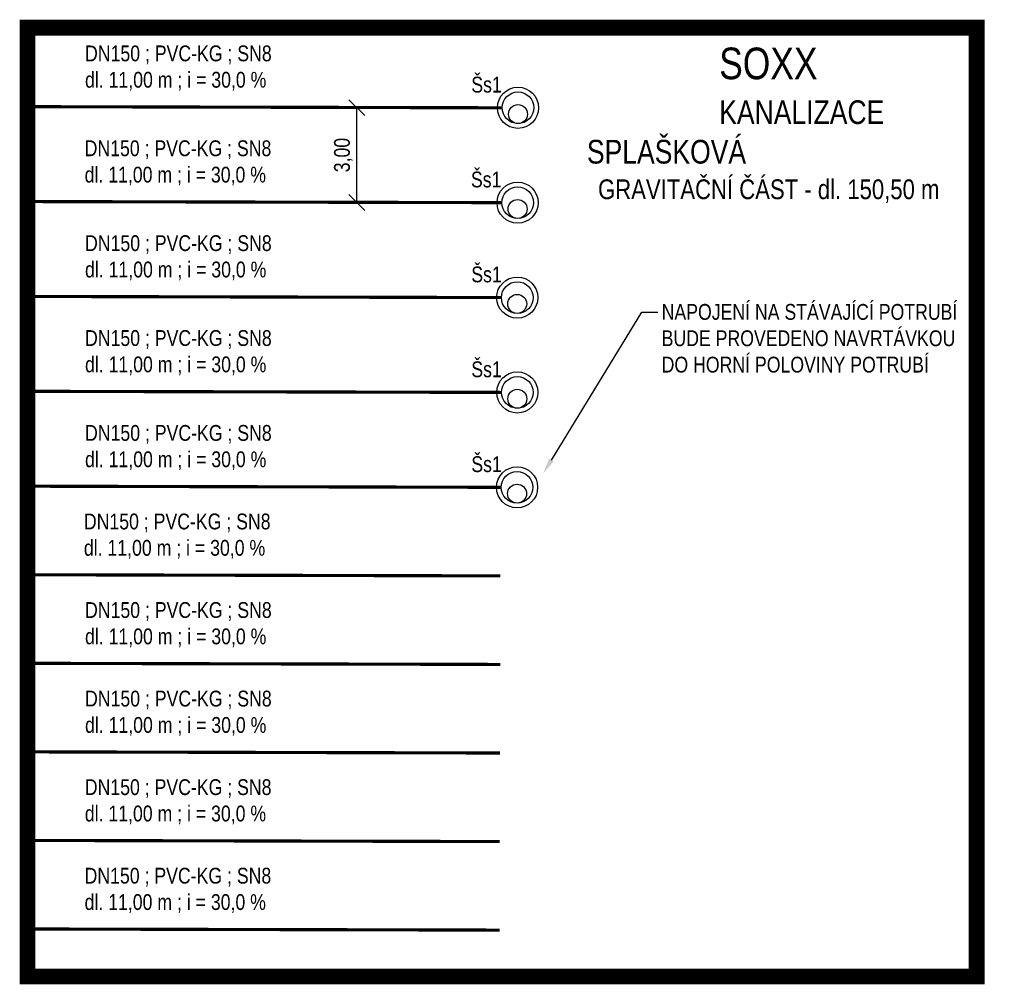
# Model space of a CAD drawing. Extents: x -746886 to -745655, y -1022349 to -1021948.
# Tile 2 of 2: x -745985 to -745954, y -1022349 to -1022319. Entities that reach past the tile are written whole.
import ezdxf
from ezdxf import colors
from ezdxf.entities.mleader import LeaderData, LeaderLine
from ezdxf.math import Vec2, Vec3

# ---------------------------------------------------------------- set-up
doc = ezdxf.new("R2010")
doc.units = 0
doc.header["$PDMODE"] = 3
doc.header["$PDSIZE"] = 2
doc.layers.get('Defpoints').update_dxf_attribs({"color": 6, "lineweight": 5})
for name, color, linetype in [('TP_01_Koty', 7, 'Continuous'), ('TP_03_KS-Popis potrubí', 20, 'Continuous'), ('TP_03_KS-Popis poznámka', 20, 'Continuous'), ('TP_03_KS-Popis stoky', 20, 'Continuous'), ('TP_03_KS-Popis šachet', 20, 'Continuous'), ('TP_03_KS-Potrubí nové', 20, 'KANVSVO'), ('TP_03_KS-Šachty', 20, 'Continuous'), ('TP_04_KD-Popis potrubí', 106, 'Continuous'), ('TP_04_KD-Popis šachet', 106, 'Continuous'), ('TP_04_KD-Potrubí nové', 106, 'KANVDVO'), ('TP_04_KD-Šachty', 106, 'Continuous'), ('TP_05_KO-Popis potrubí', 190, 'Continuous'), ('TP_05_KO-Popis šachet', 190, 'Continuous'), ('TP_05_KO-Potrubí nové', 190, 'KANVOSO'), ('TP_05_KO-Šachty', 190, 'Continuous'), ('TP_06_KT-Popis potrubí', 14, 'Continuous'), ('TP_06_KT-Popis šachet', 14, 'Continuous'), ('TP_06_KT-Potrubí nové', 14, 'KANVSVO'), ('TP_06_KT-Šachty', 14, 'Continuous'), ('TP_07_KJ-Popis potrubí', 38, 'Continuous'), ('TP_07_KJ-Popis šachet', 38, 'Continuous'), ('TP_07_KJ-Potrubí nové', 38, 'KANVDSVO'), ('TP_07_KJ-Šachty', 38, 'Continuous'), ('TP_08_PIVO-Popis potrubí', 170, 'Continuous'), ('TP_08_PIVO-Potrubí nové', 170, 'VODVPITO'), ('TP_09_POVO-Popis potrubí', 140, 'Continuous'), ('TP_09_POVO-Potrubí nové', 140, 'VODVBRDO'), ('TP_10_UŽVO-Popis potrubí', 153, 'Continuous'), ('TP_10_UŽVO-Potrubí nové', 153, 'VODVUZITO'), ('TP_11_PLYN-NTL-Popis potrubí', 3, 'Continuous'), ('TP_11_PLYN-NTL-Potrubí nové', 3, 'PLVNTO'), ('TP_12_PLYN-STL-Popis potrubí', 20, 'Continuous'), ('TP_12_PLYN-STL-Potrubí nové', 20, 'PLVSTO')]:
    doc.layers.add(name, color=color, linetype=linetype)
doc.styles.add('TPkoty', font='arial.ttf', dxfattribs={"width": 0.8, "height": 2})
doc.styles.add('TPpoznámky', font='arial.ttf', dxfattribs={"width": 0.8, "height": 2})
doc.styles.add('TPtext', font='arial.ttf', dxfattribs={"width": 0.8, "height": 2})
doc.linetypes.add('KANVDSVO', pattern='A,7,-6.5,[7,civil.shx,S=1,R=0,X=0,Y=0],-6.5', length=20)
doc.linetypes.add('KANVDVO', pattern='A,7,-6.5,[8,civil.shx,S=1,R=0,X=0,Y=0],-6.5', length=20)
doc.linetypes.add('KANVOSO', pattern='A,7,-6.5,[11,civil.shx,S=1,R=0,X=0,Y=0],-6.5', length=20)
doc.linetypes.add('KANVSVO', pattern='A,7,-6.5,[9,civil.shx,S=1,R=0,X=0,Y=0],-6.5', length=20)
doc.linetypes.add('PLVNTO', pattern='A,7,-6.5,[14,civil.shx,S=1,R=0,X=0,Y=0],-6.5', length=20)
doc.linetypes.add('PLVSTO', pattern='A,7,-6.5,[15,civil.shx,S=1,R=0,X=0,Y=0],-6.5', length=20)
doc.linetypes.add('VODVBRDO', pattern='A,7,-6.5,[3,civil.shx,S=1,R=0,X=0,Y=0],-6.5', length=20)
doc.linetypes.add('VODVPITO', pattern='A,7,-6.5,[2,civil.shx,S=1,R=0,X=0,Y=0],-6.5', length=20)
doc.linetypes.add('VODVUZITO', pattern='A,7,-6.5,[1,civil.shx,S=1,R=0,X=0,Y=0],-6.5', length=20)
doc.dimstyles.new('TPM', dxfattribs={"dimscale": 0, "dimtxt": 2, "dimasz": 2, "dimexe": 1, "dimexo": 1, "dimgap": 0.5, "dimtad": 1, "dimzin": 1, "dimtxsty": 'TPkoty', "dimblk": 'OBLIQUE', "dimcen": 2.5, "dimclrd": 256, "dimclre": 256, "dimclrt": 256, "dimazin": 0, "dimtfac": 1, "dimtmove": 1, "dimatfit": 3, "dimfxl": 5, "dimtfillclr": 256, "dimarcsym": 0})

# ---------------------------------------------------------------- blocks, each defined once
blk = doc.blocks.new('_Oblique')
at = {"color": 0, "linetype": 'ByBlock', "lineweight": -2}
blk.add_line((-0.5, -0.5), (0.5, 0.5), dxfattribs=at)
blk = doc.blocks.new('*D3')
at = {"layer": 'Defpoints', "color": 0, "transparency": 16777216}
for p in [(-745974.462, -1022321.686), (-745972.101, -1022321.686), (-745972.101, -1022324.685)]:
    blk.add_point(p, dxfattribs=at)
at = {"layer": 'TP_01_Koty', "lineweight": -2, "transparency": 16777216}
for p, q in [((-745972.351, -1022321.686), (-745974.712, -1022321.686)), ((-745974.462, -1022324.685), (-745974.462, -1022321.686)), ((-745972.351, -1022324.685), (-745974.712, -1022324.685))]:
    blk.add_line(p, q, dxfattribs=at)
at = {"layer": 'TP_01_Koty', "lineweight": -2, "transparency": 16777216, "xscale": 0.5, "yscale": 0.5, "zscale": 0.5}
for p, rotation in [((-745974.462, -1022321.686), 90), ((-745974.462, -1022324.685), 270)]:
    blk.add_blockref('_Oblique', p, dxfattribs=dict(at, rotation=rotation))
at = {"layer": 'TP_01_Koty', "transparency": 16777216, "insert": (-745974.888, -1022323.185), "char_height": 0.5, "attachment_point": 5, "rotation": 90, "style": 'TPkoty'}
blk.add_mtext('3,00', dxfattribs=at)
blk = doc.blocks.new('KS_Sachta')
at = {"layer": 'TP_03_KS-Šachty'}
for centre, radius in [((0, 0), 0.65), ((0, 0), 0.5), ((0, -0.2), 0.3)]:
    blk.add_circle(centre, radius, dxfattribs=at)
blk = doc.blocks.new('KD_Sachta')
at = {"layer": 'TP_04_KD-Šachty'}
for centre, radius in [((0, 0), 0.65), ((0, 0), 0.5), ((0, -0.2), 0.3)]:
    blk.add_circle(centre, radius, dxfattribs=at)
blk = doc.blocks.new('KO_Sachta')
at = {"layer": 'TP_05_KO-Šachty'}
for centre, radius in [((0, 0), 0.65), ((0, 0), 0.5), ((0, -0.2), 0.3)]:
    blk.add_circle(centre, radius, dxfattribs=at)
blk = doc.blocks.new('KT_Sachta')
at = {"layer": 'TP_06_KT-Šachty'}
for centre, radius in [((0, 0), 0.65), ((0, 0), 0.5), ((0, -0.2), 0.3)]:
    blk.add_circle(centre, radius, dxfattribs=at)
blk = doc.blocks.new('KJ_Sachta')
at = {"layer": 'TP_07_KJ-Šachty'}
for centre, radius in [((0, 0), 0.65), ((0, 0), 0.5), ((0, -0.2), 0.3)]:
    blk.add_circle(centre, radius, dxfattribs=at)

msp = doc.modelspace()

# ---------------------------------------------------------------- linework, layer by layer
at = {"layer": 'Defpoints', "const_width": 0.5}
msp.add_lwpolyline([(-745984.87, -1022349.155), (-745954.87, -1022349.155), (-745954.87, -1022319.155), (-745984.87, -1022319.155), (-745984.87, -1022349.155)], dxfattribs=at)
at = {"layer": 'TP_03_KS-Potrubí nové', "const_width": 0.1}
msp.add_lwpolyline([(-745984.87, -1022321.655), (-745969.87, -1022321.691)], dxfattribs=at)
at = {"layer": 'TP_04_KD-Potrubí nové', "const_width": 0.1}
msp.add_lwpolyline([(-745984.882, -1022324.655), (-745969.882, -1022324.69)], dxfattribs=at)
at = {"layer": 'TP_05_KO-Potrubí nové', "const_width": 0.1}
msp.add_lwpolyline([(-745984.894, -1022327.655), (-745969.894, -1022327.691)], dxfattribs=at)
at = {"layer": 'TP_06_KT-Potrubí nové', "const_width": 0.1}
msp.add_lwpolyline([(-745984.906, -1022330.655), (-745969.891, -1022330.69)], dxfattribs=at)
at = {"layer": 'TP_07_KJ-Potrubí nové', "const_width": 0.1}
msp.add_lwpolyline([(-745984.918, -1022333.655), (-745969.899, -1022333.691)], dxfattribs=at)
at = {"layer": 'TP_08_PIVO-Potrubí nové', "const_width": 0.1}
msp.add_lwpolyline([(-745984.925, -1022336.455), (-745969.925, -1022336.491)], dxfattribs=at)
at = {"layer": 'TP_09_POVO-Potrubí nové', "const_width": 0.1}
msp.add_lwpolyline([(-745984.932, -1022339.255), (-745969.932, -1022339.291)], dxfattribs=at)
at = {"layer": 'TP_10_UŽVO-Potrubí nové', "const_width": 0.1}
msp.add_lwpolyline([(-745984.939, -1022342.055), (-745969.94, -1022342.091)], dxfattribs=at)
at = {"layer": 'TP_11_PLYN-NTL-Potrubí nové', "const_width": 0.1}
msp.add_lwpolyline([(-745984.947, -1022344.855), (-745969.947, -1022344.891)], dxfattribs=at)
at = {"layer": 'TP_12_PLYN-STL-Potrubí nové', "const_width": 0.1}
msp.add_lwpolyline([(-745984.954, -1022347.655), (-745969.954, -1022347.691)], dxfattribs=at)

# ---------------------------------------------------------------- dimensions: what is measured, and where the dimension line sits
at = {"layer": 'TP_01_Koty'}
dim = msp.add_linear_dim(base=(-745974.462, -1022321.686), p1=(-745972.101, -1022324.685), p2=(-745972.101, -1022321.686), angle=90, dimstyle='TPM', override={"dimscale": 0, "dimtix": 0, "dimtofl": 1, "dimtmove": 1, "dimatfit": 3}, dxfattribs=at)
dim.commit()
dim.dimension.update_dxf_attribs({"geometry": '*D3', "text_midpoint": (-745974.888, -1022323.185)})

# ---------------------------------------------------------------- next in the draw order: texts
at = {"layer": 'TP_03_KS-Popis potrubí', "insert": (-745983.054, -1022321.147), "char_height": 0.5, "attachment_point": 7, "style": 'TPtext', "bg_fill": 3, "box_fill_scale": 1, "bg_fill_color": 256, "bg_fill_transparency": 0}
msp.add_mtext_dynamic_manual_height_columns('DN150 ; PVC-KG ; SN8\\Pdl. 11,00 m ; i = 30,0 %', width=7.08643, gutter_width=1.25, heights=[0], dxfattribs=at)
at = {"layer": 'TP_03_KS-Popis stoky', "insert": (-745967.191, -1022319.787), "char_height": 0.5, "attachment_point": 1, "style": 'TPtext', "bg_fill": 3, "box_fill_scale": 1, "bg_fill_color": 256, "bg_fill_transparency": 0}
msp.add_mtext_dynamic_manual_height_columns('\\pi4.18217;{\\H2x;SOXX\\P\\pi0.4956;\\H0.75x;KANALIZACE SPLAŠKOVÁ}\\P\\pi0.35195;{\\H1.25x;GRAVITAČNÍ ČÁST - dl. 150,50 m}', width=11.41263, gutter_width=1.25, heights=[0], dxfattribs=at)
at = {"layer": 'TP_03_KS-Popis šachet', "insert": (-745970.845, -1022321.215), "char_height": 0.5, "attachment_point": 7, "style": 'TPtext', "bg_fill": 3, "box_fill_scale": 1, "bg_fill_color": 256, "bg_fill_transparency": 0}
msp.add_mtext_dynamic_manual_height_columns('Šs1', width=0.54106, gutter_width=1.25, heights=[0], dxfattribs=at)
at = {"layer": 'TP_04_KD-Popis potrubí', "insert": (-745983.066, -1022324.147), "char_height": 0.5, "attachment_point": 7, "style": 'TPtext', "bg_fill": 3, "box_fill_scale": 1, "bg_fill_color": 256, "bg_fill_transparency": 0}
msp.add_mtext_dynamic_manual_height_columns('DN150 ; PVC-KG ; SN8\\Pdl. 11,00 m ; i = 30,0 %', width=7.08643, gutter_width=1.25, heights=[0], dxfattribs=at)
at = {"layer": 'TP_04_KD-Popis šachet', "insert": (-745970.857, -1022324.215), "char_height": 0.5, "attachment_point": 7, "style": 'TPtext', "bg_fill": 3, "box_fill_scale": 1, "bg_fill_color": 256, "bg_fill_transparency": 0}
msp.add_mtext_dynamic_manual_height_columns('Šs1', width=0.54106, gutter_width=1.25, heights=[0], dxfattribs=at)
at = {"layer": 'TP_05_KO-Popis potrubí', "insert": (-745983.054, -1022327.147), "char_height": 0.5, "attachment_point": 7, "style": 'TPtext', "bg_fill": 3, "box_fill_scale": 1, "bg_fill_color": 256, "bg_fill_transparency": 0}
msp.add_mtext_dynamic_manual_height_columns('DN150 ; PVC-KG ; SN8\\Pdl. 11,00 m ; i = 30,0 %', width=7.08643, gutter_width=1.25, heights=[0], dxfattribs=at)
at = {"layer": 'TP_05_KO-Popis šachet', "insert": (-745970.845, -1022327.216), "char_height": 0.5, "attachment_point": 7, "style": 'TPtext', "bg_fill": 3, "box_fill_scale": 1, "bg_fill_color": 256, "bg_fill_transparency": 0}
msp.add_mtext_dynamic_manual_height_columns('Šs1', width=0.54106, gutter_width=1.25, heights=[0], dxfattribs=at)
at = {"layer": 'TP_06_KT-Popis potrubí', "insert": (-745983.054, -1022330.147), "char_height": 0.5, "attachment_point": 7, "style": 'TPtext', "bg_fill": 3, "box_fill_scale": 1, "bg_fill_color": 256, "bg_fill_transparency": 0}
msp.add_mtext_dynamic_manual_height_columns('DN150 ; PVC-KG ; SN8\\Pdl. 11,00 m ; i = 30,0 %', width=7.08643, gutter_width=1.25, heights=[0], dxfattribs=at)
at = {"layer": 'TP_06_KT-Popis šachet', "insert": (-745970.845, -1022330.216), "char_height": 0.5, "attachment_point": 7, "style": 'TPtext', "bg_fill": 3, "box_fill_scale": 1, "bg_fill_color": 256, "bg_fill_transparency": 0}
msp.add_mtext_dynamic_manual_height_columns('Šs1', width=0.54106, gutter_width=1.25, heights=[0], dxfattribs=at)
at = {"layer": 'TP_07_KJ-Popis potrubí', "insert": (-745983.054, -1022333.147), "char_height": 0.5, "attachment_point": 7, "style": 'TPtext', "bg_fill": 3, "box_fill_scale": 1, "bg_fill_color": 256, "bg_fill_transparency": 0}
msp.add_mtext_dynamic_manual_height_columns('DN150 ; PVC-KG ; SN8\\Pdl. 11,00 m ; i = 30,0 %', width=7.08643, gutter_width=1.25, heights=[0], dxfattribs=at)
at = {"layer": 'TP_07_KJ-Popis šachet', "insert": (-745970.845, -1022333.216), "char_height": 0.5, "attachment_point": 7, "style": 'TPtext', "bg_fill": 3, "box_fill_scale": 1, "bg_fill_color": 256, "bg_fill_transparency": 0}
msp.add_mtext_dynamic_manual_height_columns('Šs1', width=0.54106, gutter_width=1.25, heights=[0], dxfattribs=at)
at = {"layer": 'TP_08_PIVO-Popis potrubí', "insert": (-745983.09, -1022335.947), "char_height": 0.5, "attachment_point": 7, "style": 'TPtext', "bg_fill": 3, "box_fill_scale": 1, "bg_fill_color": 256, "bg_fill_transparency": 0}
msp.add_mtext_dynamic_manual_height_columns('DN150 ; PVC-KG ; SN8\\Pdl. 11,00 m ; i = 30,0 %', width=7.08643, gutter_width=1.25, heights=[0], dxfattribs=at)
at = {"layer": 'TP_09_POVO-Popis potrubí', "insert": (-745983.054, -1022338.747), "char_height": 0.5, "attachment_point": 7, "style": 'TPtext', "bg_fill": 3, "box_fill_scale": 1, "bg_fill_color": 256, "bg_fill_transparency": 0}
msp.add_mtext_dynamic_manual_height_columns('DN150 ; PVC-KG ; SN8\\Pdl. 11,00 m ; i = 30,0 %', width=7.08643, gutter_width=1.25, heights=[0], dxfattribs=at)
at = {"layer": 'TP_10_UŽVO-Popis potrubí', "insert": (-745983.054, -1022341.547), "char_height": 0.5, "attachment_point": 7, "style": 'TPtext', "bg_fill": 3, "box_fill_scale": 1, "bg_fill_color": 256, "bg_fill_transparency": 0}
msp.add_mtext_dynamic_manual_height_columns('DN150 ; PVC-KG ; SN8\\Pdl. 11,00 m ; i = 30,0 %', width=7.08643, gutter_width=1.25, heights=[0], dxfattribs=at)
at = {"layer": 'TP_11_PLYN-NTL-Popis potrubí', "insert": (-745983.061, -1022344.347), "char_height": 0.5, "attachment_point": 7, "style": 'TPtext', "bg_fill": 3, "box_fill_scale": 1, "bg_fill_color": 256, "bg_fill_transparency": 0}
msp.add_mtext_dynamic_manual_height_columns('DN150 ; PVC-KG ; SN8\\Pdl. 11,00 m ; i = 30,0 %', width=7.08643, gutter_width=1.25, heights=[0], dxfattribs=at)
at = {"layer": 'TP_12_PLYN-STL-Popis potrubí', "insert": (-745983.068, -1022347.147), "char_height": 0.5, "attachment_point": 7, "style": 'TPtext', "bg_fill": 3, "box_fill_scale": 1, "bg_fill_color": 256, "bg_fill_transparency": 0}
msp.add_mtext_dynamic_manual_height_columns('DN150 ; PVC-KG ; SN8\\Pdl. 11,00 m ; i = 30,0 %', width=7.08643, gutter_width=1.25, heights=[0], dxfattribs=at)

# ---------------------------------------------------------------- next in the draw order: leaders
at = {"layer": 'TP_03_KS-Popis poznámka'}
ml = msp.add_multileader_mtext('Standard', dxfattribs=at)
ml.set_content('NAPOJENÍ NA STÁVAJÍCÍ POTRUBÍ \\PBUDE PROVEDENO NAVRTÁVKOU \\PDO HORNÍ POLOVINY POTRUBÍ', color=256, style='TPpoznámky')
ml.set_leader_properties(color=256)
ml.build(insert=Vec2(0, 0))
ml.multileader.update_dxf_attribs({"dogleg_length": 2, "arrow_head_size": 0.5, "scale": 0.25})
ctx = ml.context
ctx.base_point, ctx.scale, ctx.char_height, ctx.arrow_head_size, ctx.landing_gap_size, ctx.plane_origin = Vec3(-745964.954, -1022328.148), 0.25, 0.5, 0.5, 0.125, Vec3(-745968.575, -1022333.255)
notes = []
notes.append((ctx, [(0, (1, 1, 0), (-745965.454, -1022328.148), (1, 0), 0.5, [(0, [(-745968.575, -1022333.255)], 0, [])])]))
ctx.mtext.insert, ctx.mtext.flow_direction = Vec3(-745964.829, -1022327.894), 5
ctx.mtext.has_bg_fill, ctx.mtext.bg_color, ctx.mtext.bg_scale_factor, ctx.mtext.bg_transparency, ctx.mtext.use_window_bg_color = 1, -1073741824, 1, 0, 1
for ctx, leaders in notes:
    for number, flags, end, landing, length, lines in leaders:
        leader = LeaderData()
        leader.index, (leader.has_last_leader_line, leader.has_dogleg_vector, leader.attachment_direction) = number, flags
        leader.last_leader_point, leader.dogleg_vector, leader.dogleg_length = Vec3(end), Vec3(landing), length
        for number, points, colour, breaks in lines:
            line = LeaderLine()
            line.index, line.vertices, line.color, line.breaks = number, Vec3.list(points), colors.encode_raw_color(colour), breaks
            leader.lines.append(line)
        ctx.leaders.append(leader)

# ---------------------------------------------------------------- next in the draw order: block references
at = {"layer": 'TP_03_KS-Šachty'}
msp.add_blockref('KS_Sachta', (-745969.37, -1022321.691), dxfattribs=at)
at = {"layer": 'TP_04_KD-Šachty'}
msp.add_blockref('KD_Sachta', (-745969.382, -1022324.691), dxfattribs=at)
at = {"layer": 'TP_05_KO-Šachty'}
msp.add_blockref('KO_Sachta', (-745969.394, -1022327.691), dxfattribs=at)
at = {"layer": 'TP_06_KT-Šachty'}
msp.add_blockref('KT_Sachta', (-745969.391, -1022330.691), dxfattribs=at)
at = {"layer": 'TP_07_KJ-Šachty'}
msp.add_blockref('KJ_Sachta', (-745969.399, -1022333.691), dxfattribs=at)

doc.saveas('drawing.dxf')
